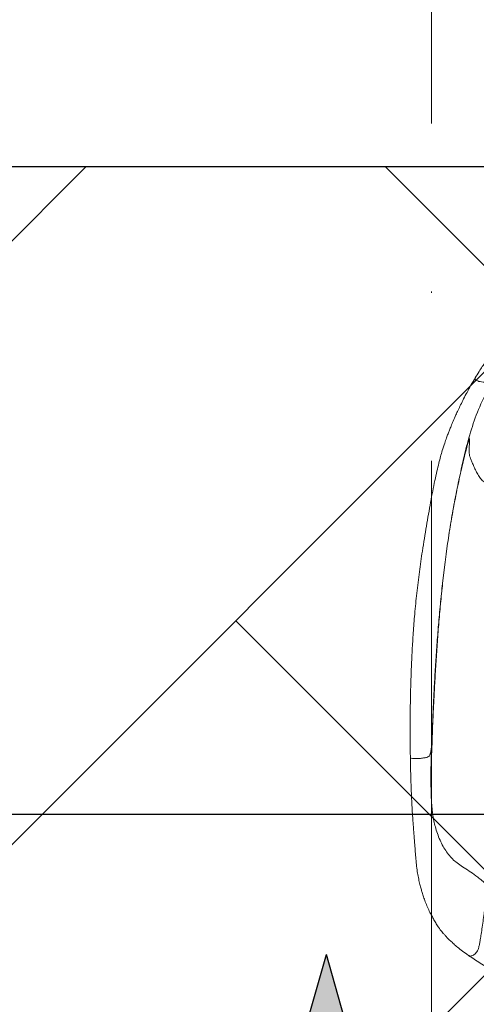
# Model space of a CAD drawing. Header units: millimetres. Extents: x -2074 to 12588, y -3630 to 101167.
# Tile 221 of 256: x 5660 to 5693, y -1550 to -1480. Entities that reach past the tile are written whole.
import ezdxf

# ---------------------------------------------------------------- set-up
doc = ezdxf.new("R2010")
doc.units = ezdxf.units.MM
doc.linetypes.add('ACAD_ISO10W100', pattern=[18, 12, -3, 0, -3])
for name, color, linetype, lineweight in [('SelinAr_BUD_osie', 8, 'ACAD_ISO10W100', 18), ('SelinAr_BUD_sufit szraf', 8, 'Continuous', 18), ('SelinAr_BUD_ściany', 7, 'Continuous', 25), ('SelinAr_WYP_meble', 8, 'Continuous', 18)]:
    doc.layers.add(name, color=color, linetype=linetype, lineweight=lineweight)
doc.layers.add('SelinAr_BUD_sufit', color=7, linetype='Continuous')

# ---------------------------------------------------------------- blocks, each defined once
blk = doc.blocks.new('*U390')
at = {"ltscale": 4}
blk.add_line((0, 50), (0, -1730), dxfattribs=at)
blk = doc.blocks.new('*U458')
at = {"linetype": 'Continuous', "lineweight": 15}
for points, knots in [([(-22.42, -9.711), (-22.5, -9.818), (-22.649, -10.018), (-22.87, -10.321), (-23.061, -10.589), (-23.219, -10.813), (-23.332, -10.976), (-23.427, -11.113), (-23.533, -11.268), (-23.68, -11.486), (-23.871, -11.775), (-24.107, -12.142), (-24.279, -12.426), (-24.371, -12.58)], [0, 0, 0, 0, 0.15402, 0.285772, 0.396626, 0.481342, 0.54003, 0.572696, 0.623712, 0.692155, 0.777365, 0.879491, 1, 1, 1, 1]), ([(-24.369, -12.576), (-24.471, -12.75), (-24.668, -13.087), (-24.943, -13.592), (-25.189, -14.062), (-25.403, -14.491), (-25.586, -14.873), (-25.766, -15.262), (-25.933, -15.638), (-26.085, -15.998), (-26.205, -16.296), (-26.315, -16.579), (-26.429, -16.885), (-26.568, -17.285), (-26.71, -17.727), (-26.847, -18.203), (-26.977, -18.694), (-27.113, -19.261), (-27.257, -19.924), (-27.405, -20.66), (-27.556, -21.457), (-27.708, -22.298), (-27.858, -23.162), (-28.003, -24.047), (-28.174, -25.138), (-28.363, -26.439), (-28.548, -27.936), (-28.69, -29.391), (-28.794, -30.746), (-28.861, -31.838), (-28.905, -32.698), (-28.933, -33.343), (-28.954, -33.91), (-28.967, -34.302), (-28.974, -34.547), (-28.979, -34.705), (-28.984, -34.913), (-28.991, -35.191), (-28.998, -35.542), (-29.007, -36.054), (-29.016, -36.749), (-29.02, -37.641), (-29.016, -38.641), (-29.005, -39.34), (-29, -39.702)], [0, 0, 0, 0, 0.021761, 0.041987, 0.060457, 0.077089, 0.091879, 0.104859, 0.122679, 0.136979, 0.1494, 0.160283, 0.173228, 0.189079, 0.212515, 0.231251, 0.250534, 0.275034, 0.302011, 0.331013, 0.361198, 0.391414, 0.421945, 0.453054, 0.484837, 0.536957, 0.590177, 0.642349, 0.689521, 0.732102, 0.756559, 0.779422, 0.799522, 0.815792, 0.820348, 0.825133, 0.832299, 0.842005, 0.854231, 0.868934, 0.895439, 0.926803, 0.962133, 1, 1, 1, 1]), ([(-24.367, -12.579), (-24.377, -12.594), (-24.397, -12.627), (-24.388, -12.669), (-24.356, -12.706), (-24.298, -12.748), (-24.18, -12.8), (-24.005, -12.851), (-23.808, -12.881), (-23.61, -12.874), (-23.43, -12.807), (-23.273, -12.698), (-23.117, -12.563), (-22.935, -12.409), (-22.821, -12.325), (-22.758, -12.277)], [0, 0, 0, 0, 0.038364, 0.081749, 0.103351, 0.126572, 0.183361, 0.253979, 0.332566, 0.409088, 0.482973, 0.567167, 0.675028, 0.818029, 1, 1, 1, 1]), ([(-24.288, -15.23), (-24.083, -14.694), (-23.724, -13.899), (-23.252, -13.05), (-22.972, -12.597), (-22.83, -12.382), (-22.758, -12.277)], [0, 0, 0, 0, 1, 1.5, 1.75, 2, 2, 2, 2]), ([(-27.437, -37.997), (-27.436, -37.972), (-27.433, -37.878), (-27.425, -37.634), (-27.407, -37.119), (-27.371, -36.23), (-27.31, -34.961), (-27.235, -33.579), (-27.145, -32.176), (-27.039, -30.749), (-26.914, -29.297), (-26.768, -27.816), (-26.597, -26.304), (-26.398, -24.768), (-26.165, -23.215), (-25.895, -21.65), (-25.583, -20.073), (-25.231, -18.476), (-24.968, -17.391), (-24.817, -16.849)], [3, 3, 3, 3, 3.25, 3.5, 4, 5, 6, 7, 8, 9, 10, 11, 12, 13, 14, 15, 16, 17, 18, 18, 18, 18]), ([(-24.797, -16.899), (-24.8, -16.891), (-24.806, -16.88), (-24.812, -16.864), (-24.815, -16.854), (-24.817, -16.849)], [0, 0, 0, 0, 0.5, 0.75, 1, 1, 1, 1]), ([(-27.438, -38.212), (-27.449, -38.543), (-27.465, -39.042), (-27.491, -39.563), (-27.508, -39.827), (-27.518, -39.945), (-27.523, -40)], [0, 0, 0, 0, 1, 1.5, 1.75, 2, 2, 2, 2]), ([(-27.507, -39.073), (-27.487, -38.916), (-27.465, -38.605), (-27.448, -38.253), (-27.441, -38.081), (-27.438, -38.015), (-27.437, -37.997)], [16, 16, 16, 16, 17, 17.5, 17.75, 18, 18, 18, 18]), ([(-27.437, -37.997), (-27.437, -38.005), (-27.437, -38.033), (-27.438, -38.105), (-27.438, -38.169), (-27.438, -38.212)], [0, 0, 0, 0, 0.25, 0.5, 1, 1, 1, 1]), ([(-27.507, -39.073), (-27.52, -39.163), (-27.544, -39.325), (-27.598, -39.482), (-27.654, -39.568), (-27.71, -39.621), (-27.767, -39.654), (-27.846, -39.679), (-27.99, -39.705), (-28.21, -39.736), (-28.453, -39.758), (-28.639, -39.763), (-28.792, -39.759), (-28.915, -39.747), (-28.982, -39.726), (-29.002, -39.712), (-28.999, -39.703), (-28.998, -39.702)], [0, 0, 0, 0, 0.173593, 0.312558, 0.417844, 0.47521, 0.518708, 0.555021, 0.591604, 0.679166, 0.772799, 0.817509, 0.8601, 0.935197, 0.966248, 0.99426, 1, 1, 1, 1]), ([(-29, -39.702), (-28.995, -39.966), (-28.986, -40.455), (-28.968, -41.136), (-28.949, -41.717), (-28.931, -42.211), (-28.913, -42.633), (-28.893, -43.03), (-28.873, -43.394), (-28.853, -43.714), (-28.836, -43.952), (-28.822, -44.143), (-28.808, -44.321), (-28.793, -44.508), (-28.767, -44.835), (-28.727, -45.31), (-28.685, -45.881), (-28.647, -46.428), (-28.609, -46.953), (-28.559, -47.47), (-28.49, -47.941), (-28.409, -48.362), (-28.323, -48.732), (-28.24, -49.047), (-28.153, -49.343), (-28.054, -49.651), (-27.93, -49.996), (-27.779, -50.366), (-27.61, -50.725), (-27.44, -51.052), (-27.303, -51.3), (-27.193, -51.487), (-27.104, -51.633), (-27.005, -51.783), (-26.892, -51.941), (-26.773, -52.095), (-26.646, -52.246), (-26.508, -52.4), (-26.34, -52.576), (-26.137, -52.773), (-25.9, -52.992), (-25.619, -53.234), (-25.278, -53.507), (-24.998, -53.707), (-24.851, -53.812)], [0, 0, 0, 0, 0.0312885, 0.0580264, 0.0809339, 0.1006032, 0.1175231, 0.1320687, 0.1493557, 0.1627385, 0.172443, 0.1797448, 0.1875154, 0.1958769, 0.2048284, 0.2322145, 0.2633332, 0.289519, 0.3182081, 0.3507099, 0.3848495, 0.4191104, 0.4515483, 0.4805616, 0.5048615, 0.5346048, 0.5700145, 0.6102406, 0.6529452, 0.6907088, 0.7227115, 0.7394767, 0.755999, 0.7730827, 0.7907976, 0.8099502, 0.8248672, 0.8424098, 0.862523, 0.8851028, 0.9099797, 0.937085, 0.9668185, 1, 1, 1, 1]), ([(-23.416, -48.869), (-23.525, -48.77), (-23.677, -48.635), (-23.927, -48.425), (-24.286, -48.142), (-24.69, -47.857), (-25.162, -47.558), (-25.585, -47.281), (-25.924, -47.004), (-26.211, -46.699), (-26.481, -46.338), (-26.725, -45.925), (-26.939, -45.462), (-27.116, -44.983), (-27.25, -44.521), (-27.346, -44.095), (-27.406, -43.724), (-27.445, -43.382), (-27.476, -43.044), (-27.5, -42.693), (-27.516, -42.311), (-27.526, -41.879), (-27.532, -41.376), (-27.532, -40.77), (-27.527, -40.277), (-27.523, -40)], [0, 0, 0, 0, 0.25, 0.5, 1, 2, 3, 4, 5, 6, 7, 8, 9, 10, 11, 12, 13, 14, 15, 16, 17, 18, 19, 20, 21, 21, 21, 21]), ([(-23.416, -48.869), (-23.443, -49.02), (-23.492, -49.292), (-23.558, -49.679), (-23.612, -50.022), (-23.662, -50.342), (-23.707, -50.645), (-23.748, -50.933), (-23.802, -51.313), (-23.865, -51.764), (-23.935, -52.257), (-23.996, -52.659), (-24.053, -52.971), (-24.107, -53.206), (-24.164, -53.395), (-24.237, -53.55), (-24.366, -53.702), (-24.51, -53.806), (-24.656, -53.854), (-24.749, -53.856), (-24.814, -53.838), (-24.842, -53.816), (-24.849, -53.81)], [0, 0, 0, 0, 0.084064, 0.152511, 0.214996, 0.273639, 0.329142, 0.38173, 0.431613, 0.537585, 0.627837, 0.70094, 0.757171, 0.79933, 0.830501, 0.863667, 0.890173, 0.938156, 0.959037, 0.977422, 0.994263, 1, 1, 1, 1]), ([(-24.851, -53.812), (-24.718, -53.903), (-24.453, -54.083), (-24.014, -54.36), (-23.558, -54.634), (-23.234, -54.818), (-23.074, -54.908)], [0, 0, 0, 0, 0.258925, 0.513069, 0.76057, 1, 1, 1, 1])]:
    blk.add_open_spline(points, degree=3, knots=knots, dxfattribs=at)
for points in [[(-24.817, -16.849), (-24.665, -16.307), (-24.493, -15.765), (-24.288, -15.23)], [(-24.797, -16.899), (-24.959, -17.464), (-25.237, -18.59), (-25.596, -20.193), (-25.905, -21.742), (-26.169, -23.267), (-26.395, -24.78), (-26.591, -26.29), (-26.758, -27.789), (-26.9, -29.267), (-27.021, -30.719), (-27.124, -32.143), (-27.212, -33.535), (-27.289, -34.892), (-27.352, -36.144), (-27.401, -37.224), (-27.426, -37.881), (-27.438, -38.212)], [(-23.394, -20.047), (-23.53, -20.098), (-23.747, -20.04), (-23.99, -19.763), (-24.188, -19.461), (-24.351, -19.146), (-24.492, -18.831), (-24.61, -18.547), (-24.705, -18.327), (-24.771, -18.14), (-24.803, -17.955), (-24.812, -17.781), (-24.809, -17.626), (-24.798, -17.486), (-24.786, -17.357), (-24.775, -17.244), (-24.768, -17.153), (-24.766, -17.076), (-24.768, -17.002), (-24.778, -16.94), (-24.791, -16.913), (-24.797, -16.899)], [(-27.523, -40), (-27.519, -39.723), (-27.514, -39.417), (-27.507, -39.073)]]:
    blk.add_open_spline(points, degree=3, dxfattribs=at)
blk = doc.blocks.new('ewerwerwerwe')
at = {"layer": 'SelinAr_BUD_ściany'}
blk.add_lwpolyline([(2837.157, 1522.241), (2837.157, 1512.241), (2807.157, 1512.241), (2807.157, 1452.241), (2797.157, 1452.241), (2797.157, 1509.741), (2567.157, 1509.741), (2567.157, 1357.241), (2797.157, 1357.241), (2797.157, 1362.241), (2807.157, 1362.241), (2807.157, 1357.241), (2868.357, 1357.241), (2868.357, 1344.741), (2103.157, 1344.741)], dxfattribs=at)
at = {"layer": 'SelinAr_BUD_osie'}
blk.add_blockref('*U390', (2689.657, 2159.741), dxfattribs=at)
at = {"layer": 'SelinAr_WYP_meble'}
blk.add_blockref('*U458', (2717.157, 1507.241), dxfattribs=at)
blk = doc.blocks.new('dsfsfsdf')
at = {"layer": 'SelinAr_BUD_sufit'}
blk.add_lwpolyline([(3797.157, -1490.259), (3567.157, -1490.259), (3567.157, -1642.759), (3797.157, -1642.759)], close=True, dxfattribs=at)
blk.add_lwpolyline([(3797.157, -1536.509), (3567.157, -1536.509)], dxfattribs=at)
blk = doc.blocks.new('dsda')
at = {"layer": 'SelinAr_BUD_sufit', "linetype": 'Continuous', "ltscale": 0.5}
h = blk.add_hatch(color=6, dxfattribs=at)
h.paths.add_polyline_path([(5640.961, 2041.595), (5638.104, 2051.595), (5635.247, 2041.595)])
h.paths.add_polyline_path([(5648.104, 2028.738), (5658.104, 2031.595), (5648.104, 2034.452)])
blk.add_hatch(color=6, dxfattribs=at).paths.add_polyline_path([(5641.104, 2031.595, 1), (5635.104, 2031.595, 1)])
at = {"layer": 'SelinAr_BUD_sufit', "color": 6, "linetype": 'Continuous', "ltscale": 0.5}
for p, q in [((5635.247, 2041.595), (5638.104, 2051.595)), ((5640.961, 2041.595), (5638.104, 2051.595)), ((5640.961, 2041.595), (5635.247, 2041.595)), ((5648.104, 2028.738), (5648.104, 2034.452)), ((5648.104, 2034.452), (5658.104, 2031.595)), ((5648.104, 2028.738), (5658.104, 2031.595))]:
    blk.add_line(p, q, dxfattribs=at)
at = {"layer": 'SelinAr_BUD_sufit', "color": 6, "linetype": 'Continuous', "ltscale": 0.5, "const_width": 1}
for points in [[(5638.104, 2021.595), (5638.104, 2041.595)], [(5628.104, 2031.595), (5648.104, 2031.595)]]:
    blk.add_lwpolyline(points, dxfattribs=at)
at = {"layer": 'SelinAr_BUD_sufit', "color": 6, "linetype": 'Continuous', "ltscale": 0.5}
blk.add_circle((5638.104, 2031.595), 3, dxfattribs=at)

msp = doc.modelspace()

# ---------------------------------------------------------------- block references
msp.add_blockref('ewerwerwerwe', (3000, -3000))

# ---------------------------------------------------------------- next in the draw order: hatches: boundary and pattern name
at = {"layer": 'SelinAr_BUD_sufit szraf', "ltscale": 2}
h = msp.add_hatch(dxfattribs=at)
h.set_pattern_fill('AR-HBONE', color=256, scale=0.3)
h.set_pattern_definition([(45, (718.544, 9684.668), (0, 43.10523), [91.44, -30.48]), (135, (740.096, 9706.22), (4e-15, 43.10523), [91.44, -30.48])])
h.paths.add_polyline_path([(6157.157, -1379.759), (6052.157, -1379.759), (6052.157, -1642.759), (6157.157, -1642.759)])
h.paths.add_polyline_path([(6042.157, -1487.759), (5807.157, -1487.759), (5807.157, -1642.759), (6042.157, -1642.759)])
h.paths.add_polyline_path([(5797.157, -1490.259), (5567.157, -1490.259), (5567.157, -1642.759), (5797.157, -1642.759)])
h.paths.add_polyline_path([(5817.157, -1329.759), (5567.157, -1329.759), (5567.157, -1477.759), (5817.157, -1477.759)])
h.paths.add_polyline_path([(5557.157, -1442.759), (5557.157, -1209.759), (4982.157, -1209.759), (4982.157, -1642.759), (5112.157, -1642.759), (5112.157, -1542.759), (5192.157, -1542.759), (5192.157, -1382.759), (5382.157, -1382.759), (5382.157, -1442.759)])
h.paths.add_polyline_path([(6039.657, -1249.759), (5827.157, -1249.759), (5827.157, -1477.759), (6039.657, -1477.759)])
h.paths.add_polyline_path([(6157.157, -1249.759), (6052.157, -1249.759), (6052.157, -1369.759), (6157.157, -1369.759)])
h.paths.add_polyline_path([(5827.157, -914.759), (5827.157, -1019.759), (5947.157, -1019.759), (5947.157, -914.759)])
h.paths.add_polyline_path([(5952.157, -1029.759), (5827.157, -1029.759), (5827.157, -1229.759), (5952.157, -1229.759)])
h.paths.add_polyline_path([(5817.157, -914.759), (5567.157, -914.759), (5567.157, -1319.759), (5817.157, -1319.759)])
h.paths.add_polyline_path([(5557.157, -914.759), (5387.157, -914.759), (5387.157, -1199.759), (5557.157, -1199.759)])
h.paths.add_polyline_path([(5192.157, -1552.759), (5122.157, -1552.759), (5122.157, -1642.759), (5192.157, -1642.759)])
h.paths.add_polyline_path([(5374.657, -914.759), (5182.157, -914.759), (5182.157, -1199.759), (5374.657, -1199.759)])
h.paths.add_polyline_path([(5172.157, -914.759), (4982.157, -914.759), (4982.157, -1199.759), (5172.157, -1199.759)])

# ---------------------------------------------------------------- next in the draw order: block references
at = {"layer": 'SelinAr_BUD_sufit'}
msp.add_blockref('dsfsfsdf', (2000, 0), dxfattribs=at)
at = {"layer": 'SelinAr_BUD_sufit szraf', "xscale": -1, "rotation": 270}
msp.add_blockref('dsda', (3650.561, -7204.613), dxfattribs=at)

doc.saveas('drawing.dxf')
